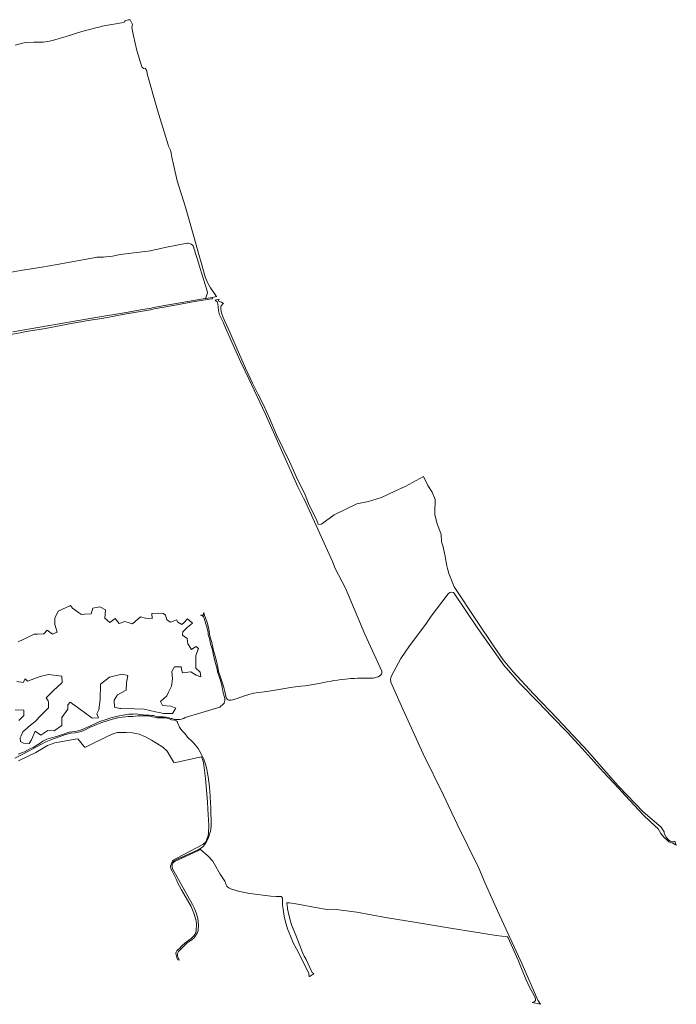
# Model space of a CAD drawing. Header units: metres. Extents: x 152610 to 160096, y 456114 to 462495.
# Tile 12 of 256: x 154045 to 155092, y 457806 to 459374. Entities that reach past the tile are written whole.
import ezdxf

# ---------------------------------------------------------------- set-up
doc = ezdxf.new("R2010")
doc.units = ezdxf.units.M
doc.header["$LTSCALE"] = 0.5
for name, color, linetype, lineweight in [('B-PV-GR-BOS_GEMENGD-GV', 251, 'CONTINUOUS', 13), ('B-PV-GR-HEIDE-GV', 251, 'CONTINUOUS', 13), ('B-PV-VH-GESLOTENVERHARDING_ASFALT-GV', 251, 'CONTINUOUS', 18), ('B-PV-VH-ONVERHARD_ZAND-GV', 251, 'CONTINUOUS', 18)]:
    doc.layers.add(name, color=color, linetype=linetype, lineweight=lineweight)

msp = doc.modelspace()

# ---------------------------------------------------------------- linework, layer by layer
at = {"layer": 'B-PV-GR-BOS_GEMENGD-GV', "flags": 128}
msp.add_lwpolyline([(154043.585, 458193.372), (154071.21, 458207.11), (154089.589, 458217.944), (154101.446, 458222.494), (154137.116, 458228.709), (154138.189, 458228.05), (154147.047, 458217.496), (154148.984, 458215.353), (154150.187, 458215.426), (154153.374, 458216.76), (154186.989, 458233.447), (154195.387, 458236.929), (154201.305, 458238.512), (154215.023, 458238.645), (154224.648, 458238.185), (154230.842, 458237.303), (154235.459, 458236.177), (154245.648, 458231.824), (154255.098, 458226.418), (154263.452, 458221.85), (154273.16, 458215.458), (154280.063, 458208.771), (154285.661, 458200.252), (154290.609, 458192.273), (154291.051, 458190.698), (154298.943, 458192.125), (154334.318, 458200.234), (154335.356, 458199.021), (154338.032, 458190.974), (154341.383, 458165.358), (154344.609, 458128.4), (154344.903, 458116.388), (154346.568, 458091.019), (154345.891, 458078.253), (154345.388, 458074.848), (154343.742, 458069.101), (154341.792, 458064.587), (154337.254, 458060.286), (154295.707, 458038.425), (154288.635, 458034.697), (154289.125, 458034.099), (154289.356, 458033.186), (154289.382, 458033.094), (154290.239, 458033.775), (154294.268, 458035.793), (154329.785, 458051.931), (154334.843, 458055.085), (154338.195, 458057.536), (154341.568, 458062.055), (154345.519, 458069.671), (154349.507, 458081.546), (154350.631, 458089.005), (154349.624, 458120.13), (154349.306, 458125.772), (154348.745, 458137.408), (154347.57, 458152.469), (154345.819, 458167.979), (154343.462, 458179.716), (154341.674, 458186.558), (154338.479, 458196.391), (154334.816, 458203.732), (154329.612, 458213.381), (154322.538, 458222.007), (154319.649, 458224.957), (154312.876, 458231.117), (154308.878, 458236.67), (154304.337, 458241.347), (154302.289, 458244.338), (154300.183, 458247.083), (154298.893, 458249.918), (154297.862, 458251.802), (154296.686, 458254.826), (154296.107, 458256.138), (154294.579, 458257.457), (154292.213, 458258.174), (154287.421, 458259.173), (154282.367, 458260.818), (154276.95, 458261.991), (154270.332, 458262.243), (154266.859, 458261.943), (154263.921, 458262.322), (154260.531, 458263.084), (154256.799, 458263.81), (154252.765, 458264.728), (154247.06, 458265.277), (154239.872, 458265.419), (154233.252, 458265.367), (154225.784, 458264.487), (154218, 458264.033), (154208.753, 458263.173), (154201.785, 458261.87), (154193.119, 458259.782), (154184.46, 458257.301), (154176.097, 458254.442), (154165.385, 458250.437), (154156.664, 458246.524), (154149.861, 458242.863), (154143.017, 458240.272), (154133.562, 458238.289), (154126.831, 458237.473), (154118.153, 458235.334), (154108.087, 458231.721), (154094.989, 458227.304), (154086.682, 458224.074), (154078.702, 458219.747), (154068.534, 458213.684), (154058.014, 458208.247), (154049.291, 458203.915), (154037.601, 458197.9)], dxfattribs=at)
at = {"layer": 'B-PV-GR-HEIDE-GV', "flags": 128}
for points in [[(154040.475, 458319.917), (154051.019, 458318.612), (154054.115, 458324.289), (154057.975, 458320.791), (154077.64, 458327.892), (154091.022, 458330.896), (154112.599, 458328.711), (154113.145, 458318.606), (154098.396, 458304.95), (154087.199, 458293.752), (154090.749, 458289.109), (154091.022, 458286.378), (154091.296, 458278.184), (154079.005, 458265.894), (154069.173, 458255.516), (154062.345, 458250.326), (154050.055, 458239.948), (154047.4, 458233.312), (154046.231, 458230.389), (154046.504, 458224.653), (154051.42, 458221.649), (154060.433, 458221.376), (154064.257, 458226.838), (154069.992, 458241.04), (154079.005, 458234.758), (154090.203, 458242.133), (154100.308, 458241.586), (154112.326, 458250.053), (154112.326, 458262.616), (154121.885, 458275.726), (154121.885, 458283.1), (154125.708, 458287.197), (154146.465, 458272.176), (154160.941, 458261.797), (154170.773, 458262.343), (154169.026, 458266.615), (154168.948, 458266.804), (154168.315, 458268.352), (154171.592, 458274.907), (154173.504, 458291.294), (154173.777, 458315.875), (154188.526, 458326.799), (154192.811, 458327.784), (154208.736, 458331.442), (154217.749, 458329.53), (154215.564, 458318.06), (154215.511, 458317.303), (154214.745, 458306.316), (154201.089, 458298.941), (154195.627, 458290.475), (154196.173, 458279.277), (154204.64, 458277.092), (154206.392, 458277.031), (154228.128, 458276.272), (154243.696, 458275.726), (154261.448, 458271.903), (154267.406, 458270.711), (154275.104, 458269.171), (154288.76, 458269.171), (154293.949, 458277.365), (154286.029, 458280.642), (154272.646, 458282.008), (154269.642, 458288.29), (154279.747, 458297.303), (154282.563, 458302.936), (154283.606, 458305.02), (154287.394, 458312.597), (154288.76, 458324.341), (154287.941, 458336.085), (154291.764, 458343.46), (154302.689, 458343.46), (154303.797, 458337.759), (154304.601, 458333.627), (154317.984, 458335.266), (154326.723, 458330.35), (154333.824, 458327.619), (154333.005, 458334.993), (154325.904, 458341.002), (154325.904, 458361.485), (154330.274, 458372.41), (154325.904, 458375.961), (154319.076, 458370.771), (154313.068, 458379.784), (154312.248, 458388.524), (154304.874, 458393.986), (154305.42, 458398.903), (154309.711, 458403.524), (154312.521, 458406.55), (154320.442, 458413.105), (154312.794, 458419.66), (154307.059, 458413.378), (154303.782, 458410.92), (154297.227, 458414.743), (154295.042, 458418.294), (154289.579, 458416.382), (154285.756, 458414.47), (154279.747, 458418.021), (154277.581, 458425.6), (154277.562, 458425.668), (154274.661, 458428.569), (154266.8, 458428.782), (154255.986, 458428.126), (154256.259, 458420.206), (154245.88, 458420.752), (154237.687, 458422.937), (154225.123, 458412.012), (154212.833, 458415.836), (154203.547, 458412.558), (154197.265, 458420.479), (154188.799, 458413.924), (154180.878, 458420.752), (154182.244, 458434.408), (154172.958, 458439.051), (154161.76, 458436.866), (154159.302, 458427.853), (154148.923, 458427.307), (154143.734, 458426.488), (154138.818, 458429.765), (154129.259, 458436.866), (154126.255, 458441.236), (154106.317, 458432.223), (154101.128, 458421.025), (154101.128, 458410.647), (154105.224, 458398.356), (154097.577, 458395.625), (154088.837, 458401.634), (154083.921, 458396.171), (154073.543, 458395.352), (154068.354, 458395.352), (154050.728, 458387.013), (154042.954, 458383.335)], [(154043.773, 458257.974), (154051.966, 458265.621), (154051.966, 458274.361), (154038.31, 458274.907)]]:
    msp.add_lwpolyline(points, dxfattribs=at)
at = {"layer": 'B-PV-VH-GESLOTENVERHARDING_ASFALT-GV', "flags": 128}
msp.add_lwpolyline([(154002.506, 458867.812), (154046.088, 458875.632), (154048.38, 458876.028), (154055.692, 458877.29), (154086.173, 458882.552), (154124.783, 458889.503), (154154.651, 458894.823), (154179.33, 458898.929), (154212.279, 458905.144), (154250.345, 458911.699), (154253.527, 458912.318), (154259.673, 458913.513), (154274.783, 458916.451), (154295.827, 458920.097), (154321.272, 458924.537), (154344.063, 458928.547), (154351.054, 458929.731), (154352.342, 458929.791), (154351.997, 458931.792), (154342.373, 458930.284), (154340.956, 458930.036), (154282.333, 458919.783), (154258.693, 458915.57), (154254.705, 458914.905), (154237.708, 458912.072), (154218.176, 458908.468), (154163.563, 458899.225), (154034.287, 458877.006)], dxfattribs=at)
at = {"layer": 'B-PV-VH-ONVERHARD_ZAND-GV', "flags": 128}
for points in [[(154022.92, 458970.206), (154046.441, 458974.605), (154080.812, 458979.83), (154105.25, 458984.135), (154148.711, 458992.119), (154163.673, 458995), (154166.554, 458995.556), (154168.238, 458995.695), (154170.615, 458995.712), (154174.937, 458995.816), (154178.929, 458995.886), (154182.435, 458996.424), (154192.988, 458997.777), (154205.298, 459000), (154253.624, 459006.21), (154260.262, 459007.461), (154265.596, 459008.504), (154279.269, 459011.718), (154312.171, 459018.248), (154313.515, 459018.338), (154315.913, 459017.747), (154318.554, 459016.531), (154320.43, 459015.315), (154321.8, 459014.114), (154326.021, 459000), (154328.423, 458992.084), (154332.692, 458978.127), (154332.797, 458977.782), (154341.024, 458952.372), (154343.728, 458944.16), (154344.387, 458939.008), (154343.048, 458934.394), (154342.482, 458932.663), (154341.641, 458931.058), (154340.956, 458930.036), (154342.373, 458930.284), (154351.997, 458931.792), (154356.632, 458932.518), (154359.542, 458933.194), (154359.169, 458933.297), (154358.839, 458933.531), (154358.457, 458933.991), (154357.763, 458935.05), (154349.345, 458947.304), (154346.568, 458952.047), (154344.346, 458955.843), (154340.942, 458964.392), (154334.431, 458987.192), (154330.914, 459000), (154324.021, 459025.108), (154309.444, 459075.397), (154296.305, 459117.471), (154290.463, 459143.811), (154287.963, 459155.08), (154286.521, 459161.58), (154285.446, 459166.64), (154282.462, 459172.525), (154281.657, 459175.146), (154264.86, 459229.85), (154248.441, 459287.811), (154248.045, 459292.716), (154245.092, 459297.137), (154242.3, 459296.604), (154240.063, 459299), (154232.1, 459325.123), (154226.733, 459348.381), (154224.157, 459361.884), (154225.182, 459366.776), (154221.37, 459374.235), (154220.711, 459374.172), (154219.848, 459374.125), (154219.111, 459374.109), (154218.327, 459374.235), (154212.685, 459372.452), (154212.664, 459371.552), (154212.134, 459370.857), (154211.348, 459370.232), (154207.724, 459369.285), (154176.88, 459363.903), (154173.726, 459363.001), (154166.707, 459361.334), (154158.715, 459359.353), (154144.502, 459355.252), (154119.1, 459347.295), (154097.799, 459340.97), (154089.876, 459339.337), (154082.578, 459338.607), (154077.192, 459338.364), (154067.984, 459338.329), (154056.516, 459338.086), (154052.485, 459337.53), (154049.67, 459336.835), (154038.11, 459333.644)], [(154037.601, 458197.9), (154049.291, 458203.915), (154058.014, 458208.247), (154068.534, 458213.684), (154078.702, 458219.747), (154086.682, 458224.074), (154094.989, 458227.304), (154108.087, 458231.721), (154118.153, 458235.334), (154126.831, 458237.473), (154133.562, 458238.289), (154143.017, 458240.272), (154149.861, 458242.863), (154156.664, 458246.524), (154165.385, 458250.437), (154176.097, 458254.442), (154184.46, 458257.301), (154193.119, 458259.782), (154201.785, 458261.87), (154208.753, 458263.173), (154218, 458264.033), (154225.784, 458264.487), (154233.252, 458265.367), (154239.872, 458265.419), (154247.06, 458265.277), (154252.765, 458264.728), (154256.799, 458263.81), (154260.531, 458263.084), (154263.921, 458262.322), (154266.859, 458261.943), (154270.332, 458262.243), (154276.95, 458261.991), (154282.367, 458260.818), (154287.421, 458259.173), (154292.213, 458258.174), (154294.579, 458257.457), (154296.107, 458256.138), (154296.686, 458254.826), (154297.862, 458251.802), (154298.893, 458249.918), (154300.183, 458247.083), (154302.289, 458244.338), (154304.337, 458241.347), (154308.878, 458236.67), (154312.876, 458231.117), (154319.649, 458224.957), (154322.538, 458222.007), (154329.612, 458213.381), (154334.816, 458203.732), (154338.479, 458196.391), (154341.674, 458186.558), (154343.462, 458179.716), (154345.819, 458167.979), (154347.57, 458152.469), (154348.745, 458137.408), (154349.306, 458125.772), (154349.624, 458120.13), (154350.631, 458089.005), (154349.507, 458081.546), (154345.519, 458069.671), (154341.568, 458062.055), (154338.195, 458057.536), (154334.843, 458055.085), (154329.785, 458051.931), (154294.268, 458035.793), (154290.239, 458033.775), (154289.382, 458033.094), (154287.93, 458031.94), (154286.592, 458028.858), (154286.485, 458028.61), (154285.771, 458025.625), (154286.353, 458021.401), (154288.096, 458017.806), (154295.439, 458002.993), (154296.8, 458000), (154303.107, 457988.19), (154318.659, 457961.53), (154322.963, 457950.977), (154325.046, 457944.068), (154325.983, 457940.666), (154326.469, 457937.542), (154326.817, 457934.591), (154326.782, 457931.016), (154326.539, 457925.392), (154326.296, 457922.407), (154325.428, 457919.178), (154324.699, 457917.408), (154322.998, 457915.012), (154321.228, 457913.173), (154318.416, 457910.604), (154308.834, 457903.696), (154303.141, 457898.211), (154300.503, 457895.364), (154297.934, 457892.865), (154295.921, 457891.06), (154294.602, 457889.115), (154294.255, 457887.102), (154294.393, 457884.742), (154294.949, 457882.52), (154295.678, 457880.194), (154296.563, 457877.712), (154297.081, 457876.395), (154299.535, 457876.023), (154298.099, 457879.422), (154297.405, 457881.227), (154296.953, 457882.511), (154296.676, 457883.83), (154296.71, 457885.427), (154296.815, 457886.746), (154297.075, 457887.822), (154297.561, 457888.847), (154298.134, 457889.662), (154301.918, 457893.446), (154308.791, 457900.597), (154311.968, 457903.6), (154313.807, 457904.989), (154315.37, 457905.926), (154317.626, 457907.176), (154318.945, 457908.113), (154320.334, 457909.293), (154322.59, 457911.272), (154324.465, 457913.355), (154325.992, 457915.264), (154327.103, 457917.347), (154328.387, 457920.367), (154329.429, 457923.144), (154329.915, 457925.921), (154330.054, 457929.532), (154330.019, 457932.656), (154329.915, 457935.919), (154329.776, 457938.766), (154328.526, 457944.667), (154326.304, 457951.679), (154323.041, 457959.664), (154320.473, 457964.94), (154300.904, 458000), (154288.869, 458021.503), (154288.247, 458024.983), (154288.209, 458028.134), (154289.356, 458030.419), (154290.904, 458032.23), (154293.079, 458033.582), (154295.899, 458034.979), (154331.421, 458051.129), (154333.527, 458052.298), (154345.51, 458041.647), (154353.075, 458033.586), (154355.953, 458029.137), (154364.53, 458013.026), (154372.331, 458001.694), (154373.018, 458000), (154373.256, 457999.012), (154373.672, 457997.902), (154374.332, 457996.339), (154374.991, 457994.916), (154375.608, 457993.944), (154376.389, 457992.964), (154377.17, 457992.174), (154378.454, 457991.341), (154380.78, 457990.091), (154382.62, 457989.258), (154384.772, 457988.737), (154387.168, 457988.043), (154391.958, 457986.62), (154403.032, 457983.773), (154412.196, 457982.176), (154445.453, 457978.149), (154454.201, 457977.42), (154458.401, 457977.281), (154461.665, 457977.385), (154461.867, 457977.337), (154462.066, 457977.273), (154462.259, 457977.194), (154462.445, 457977.101), (154462.624, 457976.993), (154462.794, 457976.872), (154462.954, 457976.739), (154463.103, 457976.593), (154463.241, 457976.437), (154463.367, 457976.27), (154463.479, 457976.095), (154463.578, 457975.911), (154463.662, 457975.72), (154463.731, 457975.523), (154463.785, 457975.322), (154463.823, 457975.117), (154463.846, 457974.91), (154463.852, 457974.799), (154464.147, 457967.943), (154464.285, 457963.916), (154464.633, 457960.445), (154464.945, 457957.286), (154466.75, 457946.004), (154468.833, 457937.325), (154471.957, 457926.286), (154477.095, 457913.095), (154481.261, 457903.93), (154489, 457889.327), (154505.829, 457854.979), (154506.029, 457853.845), (154506.674, 457850.19), (154507.249, 457850.299), (154507.87, 457850.477), (154507.999, 457850.549), (154511.528, 457852.817), (154513.356, 457853.992), (154514.122, 457854.307), (154511.414, 457856.698), (154510.117, 457858.749), (154501.784, 457877.36), (154498.705, 457882.659), (154496.136, 457888.56), (154485.305, 457916.054), (154478.501, 457932.439), (154474.995, 457943.895), (154473.12, 457953.268), (154472.287, 457957.711), (154471.904, 457959.881), (154471.059, 457966.279), (154470.964, 457967.41), (154475.104, 457967.648), (154488.53, 457965.363), (154516.909, 457960.068), (154535.235, 457956.934), (154545.406, 457957.123), (154582.376, 457952.59), (154628.365, 457944.063), (154677.709, 457935.953), (154735.2, 457926.396), (154768.325, 457921.344), (154804.809, 457915.429), (154822.665, 457913.209), (154823.473, 457911.533), (154839.437, 457875.982), (154846.01, 457860.231), (154851.779, 457845.962), (154858.346, 457832.154), (154864.303, 457820.887), (154866.664, 457816.151), (154867.185, 457814.324), (154867.247, 457813.01), (154867.081, 457811.58), (154866.341, 457810.606), (154864.916, 457809.686), (154863.376, 457808.766), (154861.662, 457808.531), (154875.276, 457805.794), (154871.189, 457812.387), (154845.783, 457869.63), (154807.026, 457953.596), (154786.663, 458000), (154776.703, 458022.696), (154742.65, 458092.973), (154720.855, 458139.094), (154688.447, 458204.914), (154653.652, 458280.881), (154636.942, 458319.097), (154636.37, 458323.936), (154637.567, 458328.883), (154652.385, 458356.744), (154666.404, 458376.589), (154692.232, 458411.574), (154700.781, 458424.144), (154728.196, 458459.837), (154730.976, 458461.615), (154733.427, 458462.084), (154736.628, 458461.698), (154738.399, 458459.527), (154775.156, 458404.191), (154816.58, 458345.918), (154842.357, 458316.925), (154871.397, 458286.882), (154893.413, 458263.999), (154917.781, 458239.526), (154941.625, 458213.322), (154974.812, 458176.267), (155000, 458149.312), (155010.858, 458137.693), (155039.065, 458106.934), (155050.006, 458096.872), (155062.703, 458085.192), (155067.183, 458077.676), (155071.594, 458072.16), (155076.92, 458067.12), (155078.204, 458065.948), (155079.545, 458064.867), (155081.435, 458064.008), (155085.865, 458062.249), (155088.691, 458061.083), (155090.56, 458059.98), (155091.616, 458059.205), (155088.994, 458065.892), (155087.358, 458064.87), (155085.151, 458064.706), (155082.534, 458065.442), (155079.959, 458067.323), (155077.71, 458069.407), (155075.707, 458071.86), (155072.723, 458076.848), (155072.314, 458078.769), (155072.437, 458080.282), (155067.666, 458088.224), (155038.872, 458112.552), (155000, 458152.867), (154994.091, 458158.996), (154950.259, 458209.72), (154903.002, 458260.098), (154864.137, 458300.544), (154831.694, 458335.372), (154815.793, 458354.273), (154800.106, 458377.003), (154774.062, 458415.44), (154737.877, 458471.026), (154729.355, 458491.952), (154727.015, 458500), (154725.841, 458504.038), (154723.434, 458518.969), (154720.135, 458534.663), (154717.672, 458542.58), (154716.949, 458554.209), (154709.989, 458572.918), (154706.863, 458585.893), (154706.766, 458594.853), (154707.502, 458603.644), (154707.244, 458609.769), (154702.674, 458621.513), (154695.444, 458632.475), (154688.577, 458646.583), (154659.686, 458630.807), (154642.907, 458623.437), (154622, 458613.079), (154601.272, 458606.661), (154582.426, 458603.251), (154546.521, 458585.475), (154526.545, 458570.923), (154524.675, 458569.908), (154521.063, 458570.49), (154518.556, 458576.234), (154505.709, 458603.566), (154500, 458617.266), (154485.701, 458646.826), (154475.14, 458670.296), (154454.507, 458712.715), (154443.27, 458739.508), (154433.626, 458760.539), (154425.177, 458777.126), (154416.206, 458795.472), (154405.314, 458819.343), (154391.868, 458849.494), (154380.052, 458876.562), (154369.377, 458900.098), (154366.935, 458907.137), (154365.59, 458912.783), (154365.866, 458917.267), (154366.386, 458918.351), (154367.618, 458919.566), (154368.044, 458920.124), (154368.561, 458920.985), (154369.81, 458922.192), (154366.736, 458924.329), (154364.51, 458924.805), (154363.503, 458925.193), (154363.246, 458925.3), (154363.149, 458925.397), (154362.969, 458925.598), (154362.782, 458925.792), (154362.458, 458926.13), (154362.269, 458926.451), (154362.092, 458926.762), (154362.036, 458927.105), (154362.158, 458927.537), (154362.812, 458928.346), (154363.478, 458928.956), (154361.121, 458928.34), (154356.71, 458927.24), (154357.842, 458926.578), (154358.607, 458926.014), (154359.284, 458925.545), (154359.978, 458924.608), (154360.29, 458923.532), (154361.471, 458917.353), (154362.332, 458910.601), (154362.753, 458908.182), (154363.932, 458903.994), (154369.288, 458892.293), (154373.263, 458883.596), (154385.474, 458855.6), (154397.89, 458828.75), (154410.455, 458802.098), (154436.497, 458746.98), (154436.512, 458746.773), (154488.313, 458630.269), (154497.652, 458612.273), (154500, 458607.261), (154515.105, 458574.364), (154538.564, 458523.087), (154538.625, 458522.941), (154543.474, 458511.317), (154548.195, 458500), (154564.471, 458468.861), (154595.106, 458395.306), (154622.608, 458336.262), (154622.608, 458334.99), (154622.332, 458333.296), (154621.813, 458331.913), (154620.464, 458330.132), (154619.012, 458328.922), (154616.557, 458327.487), (154614.085, 458326.657), (154610.869, 458325.654), (154608.396, 458325.369), (154604.904, 458325.162), (154600.616, 458325.127), (154594.115, 458325.144), (154588.808, 458325.369), (154584.088, 458325.317), (154578.935, 458324.989), (154573.109, 458324.539), (154568.648, 458324.262), (154564.326, 458323.778), (154557.652, 458323.018), (154551.705, 458322.257), (154545.688, 458321.41), (154541.47, 458320.684), (154534.83, 458319.335), (154522.52, 458316.915), (154500, 458313.328), (154493.511, 458312.568), (154484.877, 458311.525), (154476.243, 458310.264), (154470.967, 458309.307), (154464.611, 458308.131), (154455.456, 458306.822), (154446.074, 458305.367), (154435.014, 458303.461), (154422.099, 458302.003), (154418.326, 458301.579), (154410.31, 458299.43), (154401.736, 458296.572), (154391.983, 458292.839), (154382.422, 458290.238), (154378.401, 458290.198), (154377.416, 458290.666), (154375.67, 458291.904), (154374.22, 458293.903), (154372.176, 458303.883), (154370.521, 458310.592), (154368.586, 458317.207), (154365.399, 458326.679), (154362.246, 458336.065), (154360.924, 458342.904), (154359.142, 458352.169), (154356.755, 458360.63), (154354.226, 458369.651), (154353.099, 458374.709), (154351.345, 458381.904), (154348.919, 458390.821), (154347.516, 458395.352), (154347.05, 458400.714), (154345.693, 458408.036), (154343.755, 458414.075), (154341.182, 458421.285), (154339.586, 458424.964), (154338.906, 458430.058), (154338.304, 458427.464), (154338.042, 458426.416), (154337.931, 458426.126), (154337.751, 458425.862), (154337.469, 458425.584), (154337.081, 458425.426), (154335.975, 458425.411), (154333.474, 458425.514), (154336.714, 458424.544), (154338.337, 458423.004), (154339.373, 458421.09), (154340.294, 458417.423), (154342.058, 458411.105), (154342.712, 458408.609), (154343.89, 458404.82), (154345.616, 458398.021), (154345.663, 458394.755), (154346.251, 458392.672), (154347.686, 458388.727), (154348.699, 458383.307), (154349.399, 458379.866), (154351.266, 458373.718), (154352.653, 458370.238), (154353.666, 458364.784), (154354.903, 458359.517), (154356.325, 458353.51), (154356.959, 458350.55), (154357.847, 458347.124), (154359.111, 458343.284), (154359.914, 458339.876), (154360.694, 458335.592), (154361.478, 458331.961), (154363.015, 458327.775), (154364.567, 458323.296), (154366.909, 458316.183), (154368.508, 458308.302), (154369.773, 458302.039), (154371.233, 458296.581), (154371.981, 458292.675), (154372.237, 458289.89), (154370.853, 458285.723), (154368.255, 458282.578), (154365.922, 458280.617), (154363.949, 458279.195), (154309.155, 458262.47), (154306.038, 458261.059), (154303.114, 458260.265), (154300.321, 458259.544), (154297.381, 458259.506), (154295.54, 458259.423), (154292.981, 458259.687), (154287.641, 458260.935), (154286.182, 458261.305), (154283.266, 458262.045), (154278.475, 458263.157), (154273.718, 458263.738), (154269.752, 458263.555), (154267.419, 458263.513), (154265.466, 458263.659), (154263.213, 458264.186), (154261.339, 458264.862), (154258.405, 458265.658), (154255.543, 458265.999), (154251.638, 458266.48), (154247.333, 458266.565), (154242.285, 458266.778), (154236.926, 458267.581), (154230.668, 458268.358), (154226.809, 458268.026), (154219.125, 458268.042), (154212.892, 458267.118), (154201.531, 458264.861), (154190.414, 458262.088), (154182.979, 458259.594), (154172.941, 458256.532), (154164.915, 458252.802), (154158.252, 458249.556), (154152.182, 458246.51), (154148.718, 458245.116), (154142.364, 458242.456), (154138.281, 458241.259), (154133.408, 458240.437), (154128.163, 458239.935), (154124.252, 458239.352), (154110.092, 458234.642), (154103.828, 458232.414), (154096.005, 458230.335), (154088.742, 458228.139), (154085.482, 458226.733), (154082.002, 458224.838), (154076.134, 458220.455), (154071.035, 458217.466), (154066.637, 458215.029), (154061.601, 458212.813), (154052.881, 458208.167), (154049.372, 458206.743), (154046.943, 458205.972), (154042.994, 458204.045)]]:
    msp.add_lwpolyline(points, dxfattribs=at)

doc.saveas('drawing.dxf')
